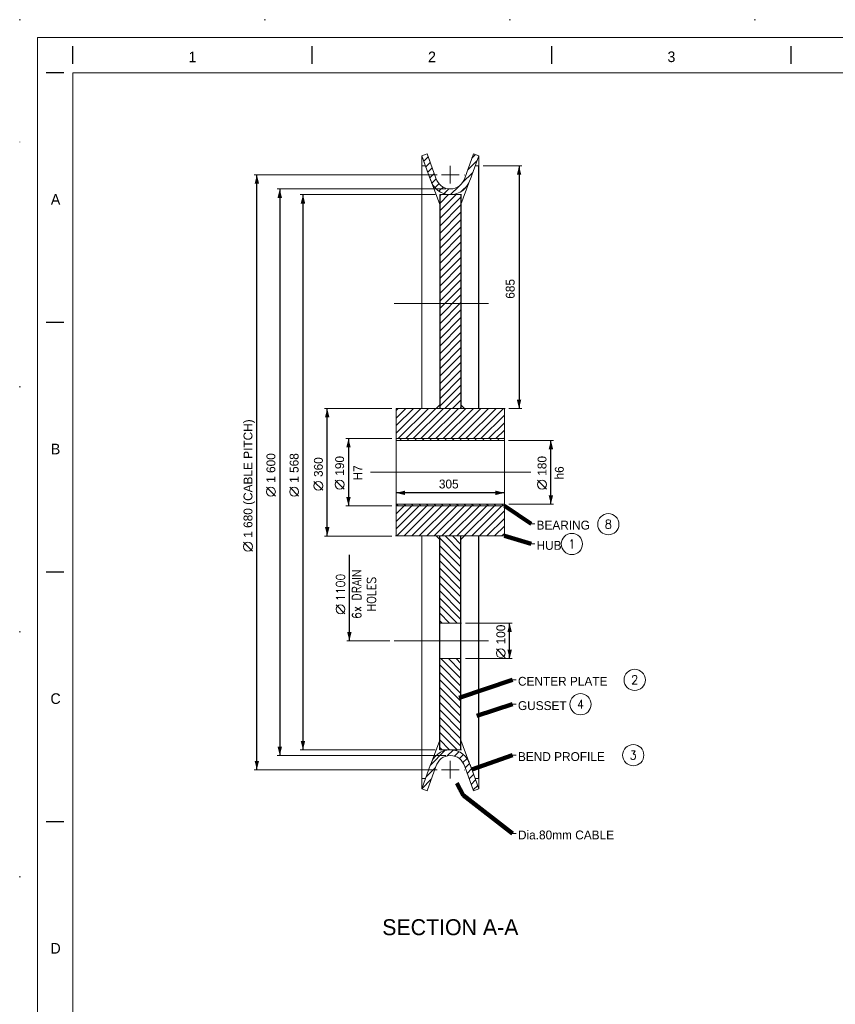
# Model space of a CAD drawing. Header units: millimetres. Extents: x -28131 to -19721, y -715793 to -709853.
# Tile 4 of 8: x -28131 to -25829, y -712634 to -709853. Entities that reach past the tile are written whole.
import ezdxf
from ezdxf.enums import TextEntityAlignment as Align

# ---------------------------------------------------------------- set-up
doc = ezdxf.new("R2010")
doc.units = ezdxf.units.MM
doc.header["$MEASUREMENT"] = 0
for name, pattern in [('DGN Style 1', [691.569998, 1.150699, -690.4193]), ('DGN Style 4', [1842.268831, 920.559066, -460.279533, 1.150699, -460.279533]), ('DGN Style 5', [805.489183, 345.20965, -460.279533]), ('DGN Style 6', [2188.62918, 1.150699, -460.279533, 805.489183, -460.279533, 1.150699, -460.279533])]:
    doc.linetypes.add(name, pattern=pattern)
doc.styles.add('Style-ENGINEERING', font='ENGINEERING.shx')
doc.styles.add('Style-ENGINEERING_0', font='ENGINEERING.shx')
doc.dimstyles.new('MetricMM', dxfattribs={"dimtxt": 3, "dimasz": 3, "dimexe": 1.5, "dimexo": 1.5, "dimgap": 1.5, "dimtad": 1, "dimdec": 0, "dimzin": 7, "dimtxsty": 'Style-ENGINEERING_0', "dimcen": 0.09, "dimclrd": 1, "dimclre": 1, "dimclrt": 7, "dimadec": 0, "dimazin": 3, "dimtfac": 1, "dimtdec": 0, "dimtofl": 0, "dimtmove": 0, "dimatfit": 3, "dimfxl": 1, "dimtzin": 7, "dimlwd": -1, "dimlwe": 0, "dimarcsym": 0})

# ---------------------------------------------------------------- blocks, each defined once
blk = doc.blocks.new('*U63')
for p, q in [((-405.55, 284.53), (-405.55, 289.53)), ((-337.96, 284.53), (-337.96, 289.53)), ((-270.38, 284.53), (-270.38, 289.53)), ((-202.8, 284.53), (-202.8, 289.53)), ((-408.05, 282.03), (-413.05, 282.03)), ((-408.05, 211.53), (-413.05, 211.53)), ((-408.05, 141.03), (-413.05, 141.03)), ((-408.05, 70.53), (-413.05, 70.53))]:
    blk.add_line(p, q)
at = {"color": 7, "linetype": 'Continuous', "lineweight": 0, "flags": 128}
blk.add_lwpolyline([(-415.55, 292.03), (415.45, 292.03), (415.45, -291.97), (-415.55, -291.97), (-415.55, 292.03)], close=True, dxfattribs=at)
at = {"color": 7, "linetype": 'Continuous', "lineweight": 13, "flags": 128}
blk.add_lwpolyline([(-405.55, 282.03), (405.45, 282.03), (405.45, -281.97), (-405.55, -281.97), (-405.55, 282.03)], close=True, dxfattribs=at)
at = {"char_height": 3, "attachment_point": 5, "line_spacing_factor": 1.2, "style": 'Style-ENGINEERING'}
for s, insert in [('1', (-371.76, 286.53)), ('2', (-304.17, 286.53)), ('3', (-236.59, 286.53)), ('A', (-410.42, 246.28)), ('B', (-410.42, 175.78)), ('C', (-410.42, 105.28)), ('D', (-410.42, 34.78))]:
    blk.add_mtext(s, dxfattribs=dict(at, insert=insert))
blk = doc.blocks.new('*D69')
at = {"color": 1, "linetype": 'Continuous', "lineweight": 0, "transparency": 16777216}
for p, q in [((-3154.5, 1786.9), (-3284.4, 1786.9)), ((-3154.5, 1597), (-3284.4, 1597))]:
    blk.add_line(p, q, dxfattribs=at)
at = {"color": 1, "linetype": 'Continuous', "transparency": 16777216}
blk.add_line((-3276.9, 1786.9), (-3276.9, 1597), dxfattribs=at)
at = {"color": 7, "linetype": 'Continuous', "lineweight": 0, "transparency": 16777216}
blk.add_line((-3289.4, 1644.6), (-3314.4, 1669.6), dxfattribs=at)
blk.add_circle((-3301.9, 1657.1), 12.5, dxfattribs=at)
at = {"color": 1, "linetype": 'Continuous', "lineweight": 0, "transparency": 16777216, "extrusion": (0, 0, -1)}
blk.add_solid([(3283.2, 1761.9), (3276.9, 1786.9), (3270.7, 1761.9)], dxfattribs=at)
at = {"color": 1, "linetype": 'Continuous', "lineweight": 0, "transparency": 16777216}
blk.add_solid([(-3270.7, 1622), (-3276.9, 1597), (-3283.2, 1622)], dxfattribs=at)
at = {"layer": 'Defpoints', "color": 7, "linetype": 'Continuous', "lineweight": 0, "transparency": 16777216}
for p in [(-3142, 1786.9), (-3276.9, 1691.9), (-3276.9, 1597), (-3142, 1597)]:
    blk.add_point(p, dxfattribs=at)
at = {"color": 7, "linetype": 'Continuous', "lineweight": 0, "transparency": 16777216, "style": 'Style-ENGINEERING'}
blk.add_text('190', height=25, rotation=90, dxfattribs=at).set_placement((-3301.9, 1682.1), align=Align.MIDDLE_LEFT)
blk = doc.blocks.new('*D70')
at = {"color": 1, "linetype": 'Continuous', "lineweight": 0, "transparency": 16777216}
for p, q in [((-3154.5, 1871.9), (-3344.4, 1871.9)), ((-3154.5, 1511.9), (-3344.4, 1511.9))]:
    blk.add_line(p, q, dxfattribs=at)
at = {"color": 1, "linetype": 'Continuous', "transparency": 16777216}
blk.add_line((-3336.9, 1511.9), (-3336.9, 1871.9), dxfattribs=at)
at = {"color": 7, "linetype": 'Continuous', "lineweight": 0, "transparency": 16777216}
blk.add_line((-3349.4, 1641.1), (-3374.4, 1666.1), dxfattribs=at)
blk.add_circle((-3361.9, 1653.6), 12.5, dxfattribs=at)
at = {"color": 1, "linetype": 'Continuous', "lineweight": 0, "transparency": 16777216, "extrusion": (0, 0, -1)}
blk.add_solid([(3343.2, 1846.9), (3336.9, 1871.9), (3330.7, 1846.9)], dxfattribs=at)
at = {"color": 1, "linetype": 'Continuous', "lineweight": 0, "transparency": 16777216}
blk.add_solid([(-3330.7, 1536.9), (-3336.9, 1511.9), (-3343.2, 1536.9)], dxfattribs=at)
at = {"layer": 'Defpoints', "color": 7, "linetype": 'Continuous', "lineweight": 0, "transparency": 16777216}
for p in [(-3336.9, 1871.9), (-3142, 1871.9), (-3336.9, 1691.9), (-3142, 1511.9)]:
    blk.add_point(p, dxfattribs=at)
at = {"color": 7, "linetype": 'Continuous', "lineweight": 0, "transparency": 16777216, "style": 'Style-ENGINEERING'}
blk.add_text('360', height=25, rotation=90, dxfattribs=at).set_placement((-3361.9, 1678.6), align=Align.MIDDLE_LEFT)
blk = doc.blocks.new('*D71')
at = {"color": 1, "linetype": 'Continuous', "lineweight": 0, "transparency": 16777216}
for p, q in [((-3032, 2475.9), (-3412.9, 2475.9)), ((-3032, 907.9), (-3412.9, 907.9))]:
    blk.add_line(p, q, dxfattribs=at)
at = {"color": 1, "linetype": 'Continuous', "transparency": 16777216}
blk.add_line((-3405.4, 2475.9), (-3405.4, 907.9), dxfattribs=at)
at = {"color": 7, "linetype": 'Continuous', "lineweight": 0, "transparency": 16777216}
blk.add_line((-3417.9, 1624.6), (-3442.9, 1649.6), dxfattribs=at)
blk.add_circle((-3430.4, 1637.1), 12.5, dxfattribs=at)
at = {"color": 1, "linetype": 'Continuous', "lineweight": 0, "transparency": 16777216, "extrusion": (0, 0, -1)}
blk.add_solid([(3411.7, 2450.9), (3405.4, 2475.9), (3399.2, 2450.9)], dxfattribs=at)
at = {"color": 1, "linetype": 'Continuous', "lineweight": 0, "transparency": 16777216}
blk.add_solid([(-3399.2, 932.9), (-3405.4, 907.9), (-3411.7, 932.9)], dxfattribs=at)
at = {"layer": 'Defpoints', "color": 7, "linetype": 'Continuous', "lineweight": 0, "transparency": 16777216}
for p in [(-3019.5, 2475.9), (-3405.4, 1691.9), (-3405.4, 907.9), (-3019.5, 907.9)]:
    blk.add_point(p, dxfattribs=at)
at = {"color": 7, "linetype": 'Continuous', "lineweight": 0, "transparency": 16777216, "style": 'Style-ENGINEERING'}
blk.add_text('1 568', height=25, rotation=90, dxfattribs=at).set_placement((-3430.4, 1662.1), align=Align.MIDDLE_LEFT)
blk = doc.blocks.new('*D72')
at = {"color": 1, "linetype": 'Continuous', "lineweight": 0, "transparency": 16777216}
for p, q in [((-3002, 2491.9), (-3478.4, 2491.9)), ((-3002, 891.9), (-3478.4, 891.9))]:
    blk.add_line(p, q, dxfattribs=at)
at = {"color": 1, "linetype": 'Continuous', "transparency": 16777216}
blk.add_line((-3470.9, 2491.9), (-3470.9, 891.9), dxfattribs=at)
at = {"color": 7, "linetype": 'Continuous', "lineweight": 0, "transparency": 16777216}
blk.add_line((-3483.4, 1624.6), (-3508.4, 1649.6), dxfattribs=at)
blk.add_circle((-3495.9, 1637.1), 12.5, dxfattribs=at)
at = {"color": 1, "linetype": 'Continuous', "lineweight": 0, "transparency": 16777216, "extrusion": (0, 0, -1)}
blk.add_solid([(3477.1, 2466.9), (3470.9, 2491.9), (3464.6, 2466.9)], dxfattribs=at)
at = {"color": 1, "linetype": 'Continuous', "lineweight": 0, "transparency": 16777216}
blk.add_solid([(-3464.6, 916.9), (-3470.9, 891.9), (-3477.1, 916.9)], dxfattribs=at)
at = {"layer": 'Defpoints', "color": 7, "linetype": 'Continuous', "lineweight": 0, "transparency": 16777216}
for p in [(-2989.5, 2491.9), (-3470.9, 1691.9), (-3470.9, 891.9), (-2989.5, 891.9)]:
    blk.add_point(p, dxfattribs=at)
at = {"color": 7, "linetype": 'Continuous', "lineweight": 0, "transparency": 16777216, "style": 'Style-ENGINEERING'}
blk.add_text('1 600', height=25, rotation=90, dxfattribs=at).set_placement((-3495.9, 1662.1), align=Align.MIDDLE_LEFT)
blk = doc.blocks.new('*D73')
at = {"color": 1, "linetype": 'Continuous', "lineweight": 0, "transparency": 16777216}
for p, q in [((-2897, 2556.9), (-2788, 2556.9)), ((-2824.5, 1871.9), (-2788, 1871.9))]:
    blk.add_line(p, q, dxfattribs=at)
at = {"color": 1, "linetype": 'Continuous', "transparency": 16777216}
blk.add_line((-2795.5, 2556.9), (-2795.5, 1871.9), dxfattribs=at)
at = {"color": 1, "linetype": 'Continuous', "lineweight": 0, "transparency": 16777216, "extrusion": (0, 0, -1)}
blk.add_solid([(2801.7, 2531.9), (2795.5, 2556.9), (2789.2, 2531.9)], dxfattribs=at)
at = {"color": 1, "linetype": 'Continuous', "lineweight": 0, "transparency": 16777216}
blk.add_solid([(-2789.2, 1896.9), (-2795.5, 1871.9), (-2801.7, 1896.9)], dxfattribs=at)
at = {"layer": 'Defpoints', "color": 7, "linetype": 'Continuous', "lineweight": 0, "transparency": 16777216}
for p in [(-2909.5, 2556.9), (-2795.5, 2214.4), (-2837, 1871.9), (-2795.5, 1871.9)]:
    blk.add_point(p, dxfattribs=at)
at = {"color": 7, "linetype": 'Continuous', "lineweight": 0, "transparency": 16777216, "style": 'Style-ENGINEERING'}
blk.add_text('685', height=25, rotation=90, dxfattribs=at).set_placement((-2820.5, 2181.9), align=Align.MIDDLE_LEFT)
blk = doc.blocks.new('*D74')
at = {"color": 1, "linetype": 'Continuous', "lineweight": 0, "transparency": 16777216}
for p, q in [((-3142, 1614.4), (-3142, 1641.2)), ((-2837, 1614.4), (-2837, 1641.2))]:
    blk.add_line(p, q, dxfattribs=at)
at = {"color": 1, "linetype": 'Continuous', "transparency": 16777216}
blk.add_line((-2837, 1633.7), (-3142, 1633.7), dxfattribs=at)
at = {"color": 1, "linetype": 'Continuous', "lineweight": 0, "transparency": 16777216}
blk.add_solid([(-3117, 1627.5), (-3142, 1633.7), (-3117, 1640)], dxfattribs=at)
at = {"color": 1, "linetype": 'Continuous', "lineweight": 0, "transparency": 16777216, "extrusion": (0, 0, -1)}
blk.add_solid([(2862, 1640), (2837, 1633.7), (2862, 1627.5)], dxfattribs=at)
at = {"layer": 'Defpoints', "color": 7, "linetype": 'Continuous', "lineweight": 0, "transparency": 16777216}
for p in [(-3142, 1633.7), (-2989.5, 1633.7), (-3142, 1601.9), (-2837, 1601.9)]:
    blk.add_point(p, dxfattribs=at)
at = {"color": 7, "linetype": 'Continuous', "lineweight": 0, "transparency": 16777216, "style": 'Style-ENGINEERING'}
blk.add_text('305', height=25, dxfattribs=at).set_placement((-3021.8, 1658.7), align=Align.MIDDLE_LEFT)
blk = doc.blocks.new('*D75')
at = {"color": 1, "linetype": 'Continuous', "lineweight": 0, "transparency": 16777216}
for p, q in [((-3027, 2531.9), (-3543.1, 2531.9)), ((-3027, 851.9), (-3543.1, 851.9))]:
    blk.add_line(p, q, dxfattribs=at)
at = {"color": 1, "linetype": 'Continuous', "transparency": 16777216}
blk.add_line((-3535.6, 851.9), (-3535.6, 2531.9), dxfattribs=at)
at = {"color": 7, "linetype": 'Continuous', "lineweight": 0, "transparency": 16777216}
blk.add_line((-3548.1, 1469.4), (-3573.1, 1494.4), dxfattribs=at)
blk.add_circle((-3560.6, 1481.9), 12.5, dxfattribs=at)
at = {"color": 1, "linetype": 'Continuous', "lineweight": 0, "transparency": 16777216, "extrusion": (0, 0, -1)}
blk.add_solid([(3541.8, 2506.9), (3535.6, 2531.9), (3529.3, 2506.9)], dxfattribs=at)
at = {"color": 1, "linetype": 'Continuous', "lineweight": 0, "transparency": 16777216}
blk.add_solid([(-3529.3, 876.9), (-3535.6, 851.9), (-3541.8, 876.9)], dxfattribs=at)
at = {"layer": 'Defpoints', "color": 7, "linetype": 'Continuous', "lineweight": 0, "transparency": 16777216}
for p in [(-3535.6, 2531.9), (-3014.5, 2531.9), (-3535.6, 1691.9), (-3014.5, 851.9)]:
    blk.add_point(p, dxfattribs=at)
at = {"color": 7, "linetype": 'Continuous', "lineweight": 0, "transparency": 16777216, "style": 'Style-ENGINEERING'}
blk.add_text('1 680 (CABLE PITCH)', height=25, rotation=90, dxfattribs=at).set_placement((-3560.6, 1506.9), align=Align.MIDDLE_LEFT)
blk = doc.blocks.new('*D90')
at = {"color": 1, "linetype": 'Continuous', "lineweight": 0, "transparency": 16777216}
for p, q in [((-2825.4, 1781.9), (-2698.1, 1781.9)), ((-2824.5, 1601.9), (-2698.1, 1601.9))]:
    blk.add_line(p, q, dxfattribs=at)
at = {"color": 1, "linetype": 'Continuous', "transparency": 16777216}
blk.add_line((-2705.6, 1601.9), (-2705.6, 1781.9), dxfattribs=at)
at = {"color": 7, "linetype": 'Continuous', "lineweight": 0, "transparency": 16777216}
blk.add_line((-2718.1, 1644.6), (-2743.1, 1669.6), dxfattribs=at)
blk.add_circle((-2730.6, 1657.1), 12.5, dxfattribs=at)
at = {"color": 1, "linetype": 'Continuous', "lineweight": 0, "transparency": 16777216, "extrusion": (0, 0, -1)}
blk.add_solid([(2711.8, 1756.9), (2705.6, 1781.9), (2699.3, 1756.9)], dxfattribs=at)
at = {"color": 1, "linetype": 'Continuous', "lineweight": 0, "transparency": 16777216}
blk.add_solid([(-2699.3, 1626.9), (-2705.6, 1601.9), (-2711.8, 1626.9)], dxfattribs=at)
at = {"layer": 'Defpoints', "color": 7, "linetype": 'Continuous', "lineweight": 0, "transparency": 16777216}
for p in [(-2837.9, 1781.9), (-2705.6, 1781.9), (-2705.6, 1691.9), (-2837, 1601.9)]:
    blk.add_point(p, dxfattribs=at)
at = {"color": 7, "linetype": 'Continuous', "lineweight": 0, "transparency": 16777216, "style": 'Style-ENGINEERING'}
blk.add_text('180', height=25, rotation=90, dxfattribs=at).set_placement((-2730.6, 1682.1), align=Align.MIDDLE_LEFT)
blk = doc.blocks.new('*D91')
at = {"color": 1, "linetype": 'Continuous', "lineweight": 0, "transparency": 16777216}
for p, q in [((-2947, 1265.6), (-2814.5, 1265.6)), ((-2947, 1165.6), (-2814.5, 1165.6))]:
    blk.add_line(p, q, dxfattribs=at)
at = {"color": 1, "linetype": 'Continuous', "transparency": 16777216}
blk.add_line((-2822, 1165.6), (-2822, 1265.6), dxfattribs=at)
at = {"color": 7, "linetype": 'Continuous', "lineweight": 0, "transparency": 16777216}
blk.add_line((-2834.5, 1168.3), (-2859.5, 1193.3), dxfattribs=at)
blk.add_circle((-2847, 1180.8), 12.5, dxfattribs=at)
at = {"color": 1, "linetype": 'Continuous', "lineweight": 0, "transparency": 16777216, "extrusion": (0, 0, -1)}
blk.add_solid([(2828.3, 1240.6), (2822, 1265.6), (2815.8, 1240.6)], dxfattribs=at)
at = {"color": 1, "linetype": 'Continuous', "lineweight": 0, "transparency": 16777216}
blk.add_solid([(-2815.8, 1190.6), (-2822, 1165.6), (-2828.3, 1190.6)], dxfattribs=at)
at = {"layer": 'Defpoints', "color": 7, "linetype": 'Continuous', "lineweight": 0, "transparency": 16777216}
for p in [(-2959.5, 1265.6), (-2822, 1265.6), (-2822, 1215.6), (-2959.5, 1165.6)]:
    blk.add_point(p, dxfattribs=at)
at = {"color": 7, "linetype": 'Continuous', "lineweight": 0, "transparency": 16777216, "style": 'Style-ENGINEERING'}
blk.add_text('100', height=25, rotation=90, dxfattribs=at).set_placement((-2847, 1205.8), align=Align.MIDDLE_LEFT)
blk = doc.blocks.new('*U62')
at = {"linetype": 'DGN Style 6', "lineweight": 0}
h = blk.add_hatch(dxfattribs=at)
h.set_pattern_fill('HATCH', style=0, pattern_type=2)
h.set_pattern_definition([(45, (-3052.37, 2562.365), (-10.6066, 10.6066), [])])
h.paths.add_polyline_path([(-3041.96, 2509.26, 0.6348027), (-2936.98, 2509.26), (-2933.98, 2517.41), (-2933.51, 2518.69), (-2933.45, 2518.67), (-2924.47, 2543.2), (-2908.92, 2585.64), (-2923.95, 2591.14), (-2948.95, 2522.9, -0.7640116), (-3029.99, 2522.9), (-3054.99, 2591.14), (-3070.01, 2585.64), (-3054.47, 2543.2), (-3045.48, 2518.67), (-3045.43, 2518.69), (-3044.96, 2517.41)])
h = blk.add_hatch(dxfattribs=at)
h.set_pattern_fill('HATCH', style=0, pattern_type=2)
h.set_pattern_definition([(45, (-3004.832, 1639.872), (10.6066, -10.6066), [])])
h.paths.add_polyline_path([(-2959.47, 2475.94), (-2959.47, 1871.93), (-3019.47, 1871.93), (-3019.47, 2475.94)])
h = blk.add_hatch(dxfattribs=at)
h.set_pattern_fill('HATCH', color=5, style=0, pattern_type=2)
h.set_pattern_definition([(45, (-3042.55, 1861.173), (-10.6066, 10.6066), [])])
h.paths.add_polyline_path([(-2836.97, 1871.93), (-2914.47, 1871.93), (-2954.47, 1871.93), (-2964.47, 1871.93), (-3014.47, 1871.93), (-3024.47, 1871.93), (-3064.47, 1871.93), (-3141.97, 1871.93), (-3141.97, 1786.88), (-2836.97, 1786.88)])
at = {"linetype": 'Continuous', "lineweight": 0}
h = blk.add_hatch(dxfattribs=at)
h.set_pattern_fill('HATCH', color=3, style=0, pattern_type=2)
h.set_pattern_definition([(135, (-2954.703, 1785.38), (-10.6066, -10.6066), [])])
h.paths.add_polyline_path([(-2837.89, 1781.93), (-2836.97, 1781.93), (-2836.97, 1786.88), (-3141.97, 1786.88), (-3141.97, 1781.93)])
h = blk.add_hatch(dxfattribs=at)
h.set_pattern_fill('HATCH', color=3, style=0, pattern_type=2)
h.set_pattern_definition([(135, (-2989.174, 1604.556), (-10.6066, -10.6066), [])])
h.paths.add_polyline_path([(-3141.97, 1596.97), (-2836.97, 1596.97), (-2836.97, 1601.93), (-3141.97, 1601.93)])
at = {"linetype": 'DGN Style 6', "lineweight": 0}
h = blk.add_hatch(dxfattribs=at)
h.set_pattern_fill('HATCH', color=5, style=0, pattern_type=2)
h.set_pattern_definition([(45, (-3045.93, 1608.489), (-10.6066, 10.6066), [])])
h.paths.add_polyline_path([(-3141.97, 1511.93), (-3064.47, 1511.93), (-3024.47, 1511.93), (-3014.47, 1511.93), (-2964.47, 1511.93), (-2954.47, 1511.93), (-2914.47, 1511.93), (-2836.97, 1511.93), (-2836.97, 1596.97), (-3141.97, 1596.97)])
h = blk.add_hatch(dxfattribs=at)
h.set_pattern_fill('HATCH', style=0, pattern_type=2)
h.set_pattern_definition([(315, (-3004.832, 1497.528), (10.6066, 10.6066), [])])
h.paths.add_polyline_path([(-2959.47, 1265.61), (-2959.47, 1511.93), (-3019.47, 1511.93), (-3019.47, 1265.61)])
h = blk.add_hatch(dxfattribs=at)
h.set_pattern_fill('HATCH', style=0, pattern_type=2)
h.set_pattern_definition([(315, (-3004.832, 1139.828), (10.6066, 10.6066), [])])
h.paths.add_polyline_path([(-2959.47, 907.91), (-2959.47, 1165.61), (-3019.47, 1165.61), (-3019.47, 907.91)])
h = blk.add_hatch(dxfattribs=at)
h.set_pattern_fill('HATCH', style=0, pattern_type=2)
h.set_pattern_definition([(45, (-2976.601, 893.087), (-10.6066, 10.6066), [])])
h.paths.add_polyline_path([(-2936.98, 874.59, 0.6348027), (-3041.96, 874.59), (-3044.96, 866.44), (-3045.43, 865.16), (-3045.48, 865.18), (-3054.47, 840.65), (-3070.01, 798.21), (-3054.99, 792.71), (-3029.99, 860.95, -0.7640116), (-2948.95, 860.95), (-2923.95, 792.71), (-2908.92, 798.21), (-2924.47, 840.65), (-2933.45, 865.18), (-2933.51, 865.16), (-2933.98, 866.44)])
at = {"color": 7, "linetype": 'Continuous', "lineweight": 0}
for p, q in [((-3070.01, 2585.64), (-3054.99, 2591.14)), ((-3054.99, 2591.14), (-3029.99, 2522.9)), ((-2923.95, 2591.14), (-2948.95, 2522.9)), ((-2908.92, 2585.64), (-2923.95, 2591.14)), ((-3070.01, 2585.64), (-3045.02, 2517.39)), ((-3070.01, 2585.64), (-3070.01, 1871.93)), ((-2908.92, 2585.64), (-2933.92, 2517.39)), ((-2908.92, 2585.64), (-2908.92, 1871.93)), ((-3069.47, 2556.85), (-3059.47, 2556.85)), ((-2909.47, 2556.85), (-2919.47, 2556.85)), ((-3045.43, 2518.69), (-3019.47, 2448.18)), ((-2936.98, 2509.26), (-2959.47, 2448.18)), ((-3019.47, 2475.94), (-2959.47, 2475.94)), ((-3019.47, 1881.93), (-3029.47, 1871.93)), ((-2959.47, 1881.93), (-2949.47, 1871.93)), ((-2761.06, 1546.59), (-2751.06, 1546.59)), ((-3070.01, 798.21), (-3070.01, 1511.93)), ((-3019.47, 1501.93), (-3029.47, 1511.93)), ((-2959.47, 1501.93), (-2949.47, 1511.93)), ((-2908.92, 798.21), (-2908.92, 1511.93)), ((-2761.06, 1489.37), (-2751.06, 1489.37)), ((-3286.9, 1292.47), (-3311.9, 1317.47)), ((-3019.47, 1265.61), (-2959.47, 1265.61)), ((-3019.47, 1165.61), (-2959.47, 1165.61)), ((-2813.56, 1105.62), (-2803.56, 1105.62)), ((-2813.56, 1036.86), (-2803.56, 1036.86)), ((-3045.43, 865.16), (-3019.47, 935.67)), ((-2936.98, 874.59), (-2959.47, 935.67)), ((-3019.47, 907.91), (-2959.47, 907.91)), ((-2813.56, 892.99), (-2803.56, 892.99)), ((-3070.01, 798.21), (-3045.02, 866.46)), ((-2908.92, 798.21), (-2933.92, 866.46)), ((-3054.99, 792.71), (-3029.99, 860.95)), ((-2923.95, 792.71), (-2948.95, 860.95)), ((-3069.47, 827), (-3059.47, 827)), ((-2909.47, 827), (-2919.47, 827)), ((-3070.01, 798.21), (-3054.99, 792.71)), ((-2908.92, 798.21), (-2923.95, 792.71)), ((-2813.56, 671.62), (-2803.56, 671.62))]:
    blk.add_line(p, q, dxfattribs=at)
at = {"color": 1, "linetype": 'DGN Style 4', "lineweight": 0}
for p, q in [((-2964.47, 2531.94), (-3014.47, 2531.94)), ((-2989.47, 2506.94), (-2989.47, 2556.94)), ((-2881.33, 2168.24), (-3147.61, 2168.24)), ((-2761.97, 1691.93), (-3214.47, 1691.93)), ((-2881.33, 1215.61), (-3147.61, 1215.61)), ((-2989.47, 876.91), (-2989.47, 826.91)), ((-2964.47, 851.91), (-3014.47, 851.91))]:
    blk.add_line(p, q, dxfattribs=at)
at = {"color": 7, "linetype": 'Continuous'}
for p, q in [((-3019.47, 2475.94), (-3019.47, 1871.93)), ((-2959.47, 2475.94), (-2959.47, 1871.93)), ((-3019.47, 907.91), (-3019.47, 1511.93)), ((-2959.47, 907.91), (-2959.47, 1511.93))]:
    blk.add_line(p, q, dxfattribs=at)
at = {"color": 5, "linetype": 'Continuous', "lineweight": 0}
for p, q in [((-3142.89, 1781.93), (-2837.89, 1781.93)), ((-3141.97, 1786.88), (-2836.97, 1786.88)), ((-3141.97, 1601.93), (-2836.97, 1601.93)), ((-3141.97, 1596.97), (-2836.97, 1596.97))]:
    blk.add_line(p, q, dxfattribs=at)
at = {"color": 1, "linetype": 'Continuous'}
blk.add_line((-3274.4, 1215.61), (-3274.4, 1459.09), dxfattribs=at)
at = {"color": 1, "linetype": 'Continuous', "lineweight": 0}
blk.add_line((-3160.11, 1215.61), (-3281.9, 1215.61), dxfattribs=at)
at = {"color": 7, "linetype": 'DGN Style 1', "lineweight": 0, "flags": 128}
blk.add_lwpolyline([(-4204.98, 2970.01), (4205.02, 2970.01), (4205.02, -2969.99), (-4204.98, -2969.99), (-4204.98, 2970.01)], close=True, dxfattribs=at)
at = {"color": 7, "linetype": 'DGN Style 6', "lineweight": 0, "flags": 128}
for points in [[(-3041.96, 2509.26, 0.6348027), (-2936.98, 2509.26), (-2933.98, 2517.41), (-2933.51, 2518.69), (-2933.45, 2518.67), (-2924.47, 2543.2), (-2908.92, 2585.64), (-2923.95, 2591.14), (-2948.95, 2522.9, -0.7640116), (-3029.99, 2522.9), (-3054.99, 2591.14), (-3070.01, 2585.64), (-3054.47, 2543.2), (-3045.48, 2518.67), (-3045.43, 2518.69), (-3044.96, 2517.41), (-3041.96, 2509.26)], [(-2936.98, 874.59, 0.6348027), (-3041.96, 874.59), (-3044.96, 866.44), (-3045.43, 865.16), (-3045.48, 865.18), (-3054.47, 840.65), (-3070.01, 798.21), (-3054.99, 792.71), (-3029.99, 860.95, -0.7640116), (-2948.95, 860.95), (-2923.95, 792.71), (-2908.92, 798.21), (-2924.47, 840.65), (-2933.45, 865.18), (-2933.51, 865.16), (-2933.98, 866.44), (-2936.98, 874.59)]]:
    blk.add_lwpolyline(points, format="xyb", close=True, dxfattribs=at)
at = {"color": 7, "linetype": 'Continuous', "lineweight": 0, "flags": 128}
for points in [[(-3069.47, 1871.93), (-3069.47, 2556.85)], [(-2909.47, 1871.93), (-2909.47, 2556.85)], [(-3069.47, 1511.93), (-3069.47, 827)], [(-2909.47, 1511.93), (-2909.47, 827)]]:
    blk.add_lwpolyline(points, dxfattribs=at)
at = {"color": 7, "linetype": 'DGN Style 6', "lineweight": 0, "flags": 128}
for points in [[(-2959.47, 2475.94), (-2959.47, 1871.93), (-3019.47, 1871.93), (-3019.47, 2475.94), (-2959.47, 2475.94)], [(-2959.47, 1265.61), (-2959.47, 1511.93), (-3019.47, 1511.93), (-3019.47, 1265.61), (-2959.47, 1265.61)], [(-2959.47, 907.91), (-2959.47, 1165.61), (-3019.47, 1165.61), (-3019.47, 907.91), (-2959.47, 907.91)]]:
    blk.add_lwpolyline(points, close=True, dxfattribs=at)
at = {"color": 5, "linetype": 'Continuous', "lineweight": 0, "flags": 128}
blk.add_lwpolyline([(-3141.97, 1871.93), (-2836.97, 1871.93), (-2836.97, 1511.93), (-3141.97, 1511.93), (-3141.97, 1871.93)], close=True, dxfattribs=at)
at = {"color": 5, "linetype": 'DGN Style 6', "lineweight": 0, "flags": 128}
for points in [[(-2836.97, 1871.93), (-2914.47, 1871.93), (-2954.47, 1871.93), (-2964.47, 1871.93), (-3014.47, 1871.93), (-3024.47, 1871.93), (-3064.47, 1871.93), (-3141.97, 1871.93), (-3141.97, 1786.88), (-2836.97, 1786.88), (-2836.97, 1871.93)], [(-3141.97, 1511.93), (-3064.47, 1511.93), (-3024.47, 1511.93), (-3014.47, 1511.93), (-2964.47, 1511.93), (-2954.47, 1511.93), (-2914.47, 1511.93), (-2836.97, 1511.93), (-2836.97, 1596.97), (-3141.97, 1596.97), (-3141.97, 1511.93)]]:
    blk.add_lwpolyline(points, close=True, dxfattribs=at)
at = {"color": 3, "linetype": 'Continuous', "lineweight": 0, "flags": 128}
for points in [[(-2837.89, 1781.93), (-2836.97, 1781.93), (-2836.97, 1786.88), (-3141.97, 1786.88), (-3141.97, 1781.93), (-2837.89, 1781.93)], [(-3141.97, 1596.97), (-2836.97, 1596.97), (-2836.97, 1601.93), (-3141.97, 1601.93), (-3141.97, 1601.93), (-3141.97, 1596.97)]]:
    blk.add_lwpolyline(points, close=True, dxfattribs=at)
at = {"color": 7, "linetype": 'DGN Style 6', "lineweight": 0}
for centre in [(-2989.47, 2531.94), (-2989.47, 851.91)]:
    blk.add_circle(centre, 40, dxfattribs=at)
at = {"color": 7, "linetype": 'Continuous', "lineweight": 13}
for centre in [(-2543.56, 1545.22), (-2646.42, 1489.37), (-2468.99, 1105.62), (-2621.98, 1036.86), (-2473.18, 892.99)]:
    blk.add_circle(centre, 30, dxfattribs=at)
at = {"color": 7, "linetype": 'Continuous', "lineweight": 0}
blk.add_circle((-3299.4, 1304.97), 12.5, dxfattribs=at)
at = {"color": 7, "linetype": 'Continuous', "lineweight": 0, "extrusion": (0, 0, -1)}
for radius in [58, 42]:
    blk.add_arc((2989.47, 2533.94), radius, 195.23951, 344.76049, dxfattribs=at)
at = {"color": 7, "linetype": 'Continuous', "lineweight": 0}
for radius in [58, 42]:
    blk.add_arc((-2989.47, 849.91), radius, 15.23951, 164.76049, dxfattribs=at)
at = {"color": 1, "linetype": 'Continuous', "lineweight": 0}
for points in [[(-3268.15, 1240.61), (-3274.4, 1215.61), (-3280.65, 1240.61)], [(-2971.13, 814.36), (-2965.23, 789.28), (-2954.12, 795.01)]]:
    blk.add_solid(points, dxfattribs=at)
at = {"xscale": 9.999999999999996, "yscale": 9.999999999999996, "zscale": 9.999999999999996}
blk.add_blockref('*U63', (0.49, -0.29), dxfattribs=at)
at = {"color": 7, "linetype": 'DGN Style 5', "lineweight": 0, "char_height": 25, "attachment_point": 5, "rotation": 90, "line_spacing_factor": 0.6, "style": 'Style-ENGINEERING'}
for s, insert in [('H7', (-3250.52, 1690.2)), ('h6', (-2681.68, 1690.2))]:
    blk.add_mtext(s, dxfattribs=dict(at, insert=insert))
at = {"color": 7, "linetype": 'DGN Style 5', "lineweight": 0, "char_height": 25, "attachment_point": 4, "line_spacing_factor": 0.6, "style": 'Style-ENGINEERING'}
for s, insert in [('BEARING', (-2746.06, 1542.43)), ('HUB', (-2746.06, 1485.21)), ('CENTER PLATE', (-2798.56, 1101.45)), ('GUSSET', (-2798.56, 1032.7)), ('BEND PROFILE', (-2798.56, 888.82)), ('Dia.80mm CABLE', (-2798.56, 667.45))]:
    blk.add_mtext(s, dxfattribs=dict(at, insert=insert))
at = {"color": 7, "linetype": 'Continuous', "lineweight": 0, "char_height": 25, "attachment_point": 5, "line_spacing_factor": 0.72, "style": 'Style-ENGINEERING'}
for s, insert in [('\\FSTANDARD;8', (-2543.56, 1545.22)), ('\\FSTANDARD;1', (-2646.42, 1489.37)), ('\\FSTANDARD;2', (-2468.99, 1105.62)), ('\\FSTANDARD;4', (-2621.98, 1036.86)), ('\\FSTANDARD;3', (-2473.18, 892.99))]:
    blk.add_mtext(s, dxfattribs=dict(at, insert=insert))
at = {"color": 7, "linetype": 'Continuous', "lineweight": 0, "insert": (-3299.4, 1366.58), "char_height": 25, "attachment_point": 5, "rotation": 90, "line_spacing_factor": 0.72, "style": 'Style-ENGINEERING'}
blk.add_mtext('\\FSTANDARD;1100', dxfattribs=at)
at = {"color": 7, "linetype": 'Continuous', "lineweight": 0, "insert": (-3232.91, 1347.67), "char_height": 25, "width": 238.2307, "attachment_point": 5, "rotation": 90, "style": 'Style-ENGINEERING'}
blk.add_mtext('\\FSTANDARD;6x DRAIN HOLES', dxfattribs=at)
at = {"lineweight": 13, "insert": (-2989.47, 406.85), "char_height": 45, "width": 1236.9795, "attachment_point": 5, "line_spacing_factor": 0.9, "style": 'Style-ENGINEERING'}
blk.add_mtext('SECTION A-A', dxfattribs=at)
at = {"color": 1, "linetype": 'Continuous'}
for base, p1, p2, angle, text, override, picture, middle in [((-3535.6, 2531.94), (-3014.47, 851.91), (-3014.47, 2531.94), 90, '\\FSTANDARD;<> (CABLE PITCH)', {"dimtxt": 25, "dimasz": 25, "dimexe": 7.5, "dimexo": 12.5, "dimgap": 12.5, "dimpost": '%%c<>'}, '*D75', (-3535.6, 1691.93)), ((-2795.49, 1871.93), (-2909.47, 2556.85), (-2836.97, 1871.93), 270, '\\FSTANDARD;<>', {"dimtxt": 25, "dimasz": 25, "dimexe": 7.5, "dimexo": 12.5, "dimgap": 12.5}, '*D73', (-2795.49, 2214.39)), ((-3470.89, 891.91), (-2989.47, 2491.94), (-2989.47, 891.91), 270, '\\FSTANDARD;<>', {"dimtxt": 25, "dimasz": 25, "dimexe": 7.5, "dimexo": 12.5, "dimgap": 12.5, "dimpost": '%%c<>'}, '*D72', (-3470.89, 1691.93)), ((-3405.41, 907.91), (-3019.47, 2475.94), (-3019.47, 907.91), 270, '\\FSTANDARD;<>', {"dimtxt": 25, "dimasz": 25, "dimexe": 7.5, "dimexo": 12.5, "dimgap": 12.5, "dimpost": '%%c<>'}, '*D71', (-3405.41, 1691.93)), ((-3336.9, 1871.93), (-3141.97, 1511.93), (-3141.97, 1871.93), 90, '\\FSTANDARD;<>', {"dimtxt": 25, "dimasz": 25, "dimexe": 7.5, "dimexo": 12.5, "dimgap": 12.5, "dimpost": '%%c<>'}, '*D70', (-3336.9, 1691.93)), ((-3276.9, 1596.97), (-3141.97, 1786.88), (-3141.97, 1596.97), 270, '\\FSTANDARD;<>', {"dimtxt": 25, "dimasz": 25, "dimexe": 7.5, "dimexo": 12.5, "dimgap": 12.5, "dimpost": '%%c<>'}, '*D69', (-3276.9, 1691.93)), ((-2705.57, 1781.93), (-2836.97, 1601.93), (-2837.89, 1781.93), 90, '\\FSTANDARD;<>', {"dimtxt": 25, "dimasz": 25, "dimexe": 7.5, "dimexo": 12.5, "dimgap": 12.5, "dimpost": '%%c<>'}, '*D90', (-2705.57, 1691.93)), ((-3141.97, 1633.75), (-2836.97, 1601.93), (-3141.97, 1601.93), 180, '\\FSTANDARD;<>', {"dimtxt": 25, "dimasz": 25, "dimexe": 7.5, "dimexo": 12.5, "dimgap": 12.5}, '*D74', (-2989.47, 1633.75)), ((-2822.01, 1265.61), (-2959.47, 1165.61), (-2959.47, 1265.61), 90, '\\FSTANDARD;<>', {"dimtxt": 25, "dimasz": 25, "dimexe": 7.5, "dimexo": 12.5, "dimgap": 12.5, "dimpost": '%%c<>'}, '*D91', (-2822.01, 1215.61))]:
    dim = blk.add_linear_dim(base=base, p1=p1, p2=p2, angle=angle, text=text, dimstyle='MetricMM', override=override, dxfattribs=at)
    dim.commit()
    dim.dimension.update_dxf_attribs({"geometry": picture, "text_midpoint": middle})
for points in [[(-2836.97, 1596.95), (-2761.06, 1546.59)], [(-2836.97, 1511.93), (-2761.06, 1489.37)], [(-2964.47, 1054.98), (-2813.56, 1105.62)], [(-2914.47, 1004.31), (-2813.56, 1036.86)], [(-2928.96, 852.91), (-2813.56, 892.99)], [(-2971.13, 814.36), (-2953.42, 780.02), (-2813.56, 671.62)]]:
    blk.add_leader(points, dimstyle='MetricMM', override={"dimtxt": 25, "dimasz": 25, "dimgap": 12.5, "dimclrd": 0, "dimlwd": 65534}, dxfattribs=at)

msp = doc.modelspace()

# ---------------------------------------------------------------- block references
at = {"color": 7, "linetype": 'DGN Style 1', "lineweight": 0}
msp.add_blockref('*U62', (-23926.05, -712823.15), dxfattribs=at)

doc.saveas('drawing.dxf')
